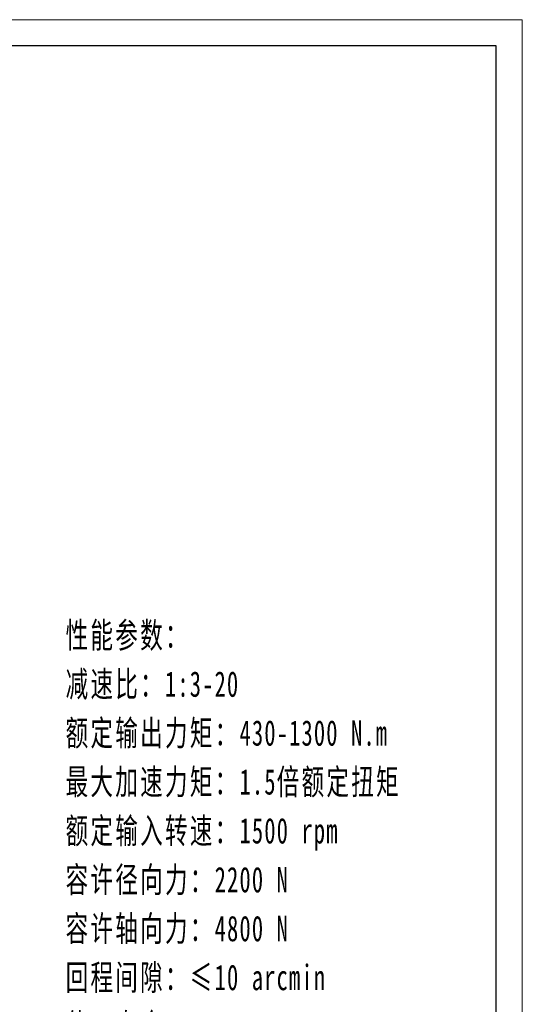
# Model space of a CAD drawing. Header units: millimetres. Extents: x -54 to 1253, y 0 to 910.
# Tile 8 of 8: x 942 to 1238, y 330 to 910. Entities that reach past the tile are written whole.
import ezdxf

# ---------------------------------------------------------------- set-up
doc = ezdxf.new("R2010")
doc.units = ezdxf.units.MM
doc.layers.add('图框_外框线', color=7, linetype='Continuous', lineweight=18)
doc.layers.add('尺寸线层', color=3, linetype='Continuous', lineweight=18)
doc.styles.add('标准', font='txt', dxfattribs={"width": 0.667})

msp = doc.modelspace()

# ---------------------------------------------------------------- linework, layer by layer
at = {"layer": '图框_外框线', "color": 3}
msp.add_lwpolyline([(-47.94852, 0), (1238.32244, 0), (1238.32244, 909.57732), (-47.94852, 909.57732)], close=True, dxfattribs=at)
at = {"layer": '图框_外框线', "color": 3, "lineweight": 25}
msp.add_lwpolyline([(28.61523, 15.31275), (1223.00969, 15.31275), (1223.00969, 894.26457), (28.61523, 894.26457)], close=True, dxfattribs=at)

# ---------------------------------------------------------------- texts
at = {"layer": '尺寸线层', "insert": (969.40597, 554.93626), "char_height": 11.907, "width": 230.0083004, "attachment_point": 1, "line_spacing_factor": 1.15057, "style": '标准'}
msp.add_mtext('{\\fNSimSun|b0|i0|c134|p49;\\H1.25976x;\\W0.65;\\T1.1;性能参数：\\H0.7938x;\\W0.667;\\T1;\\P\\H1.25976x;\\W0.65;\\T1.1;减速比：1:3-20\\H0.7938x;\\W0.667;\\T1;\\P\\H1.25976x;\\W0.65;\\T1.1;额定输出力矩：430-1300 N.m\\H0.7938x;\\W0.667;\\T1;\\P\\H1.25976x;\\W0.65;\\T1.1;最大加速力矩：1.5倍额定扭矩\\H0.7938x;\\W0.667;\\T1;\\P\\H1.25976x;\\W0.65;\\T1.1;额定输入转速：1500 rpm\\H0.7938x;\\W0.667;\\T1;\\P\\H1.25976x;\\W0.65;\\T1.1;容许径向力：2200 N\\H0.7938x;\\W0.667;\\T1;\\P\\H1.25976x;\\W0.65;\\T1.1;容许轴向力：4800 N\\H0.7938x;\\W0.667;\\T1;\\P\\H1.25976x;\\W0.65;\\T1.1;回程间隙：≤10 arcmin\\H0.7938x;\\W0.667;\\T1;\\P\\H1.25976x;\\W0.65;\\T1.1;使用寿命：＞20000 h\\H0.7938x;\\W0.667;\\T1;\\P\\H1.25976x;\\W0.65;\\T1.1;使用温度：-10℃~80℃}', dxfattribs=at)

doc.saveas('drawing.dxf')
